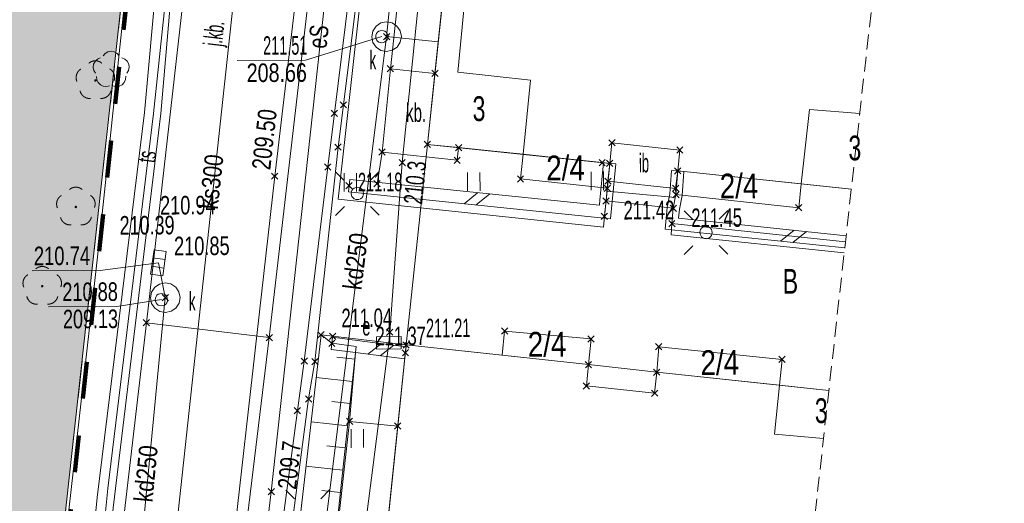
# Model space of a CAD drawing. Header units: millimetres. Extents: x 1477672 to 1731286, y -587673 to -401480.
# Tile 28 of 33: x 1640355 to 1680226, y -469637 to -450072. Entities that reach past the tile are written whole.
import ezdxf
from ezdxf.xclip import XClip

# ---------------------------------------------------------------- set-up
doc = ezdxf.new("R2010")
doc.units = ezdxf.units.MM
doc.header["$MEASUREMENT"] = 0
doc.header["$XCLIPFRAME"] = 0
doc.set_wipeout_variables(frame=1)
for name, pattern in [('2', [900, 600, -300]), ('Przerywana długa', [3000, 1500, -1500]), ('Wipeout_Contour', [1000, 0, -1000])]:
    doc.linetypes.add(name, pattern=pattern)
for name, color, linetype, lineweight in [('0_Nr_pióra__80', 3, 'Continuous', 13), ('820-G Rysunki Obrazki_Nr_pióra__146', 7, 'Continuous', 13), ('820-G Rysunki Obrazki_Nr_pióra__179', 6, 'Continuous', 200), ('mapa_robocza (1)_31_000 Inne (niezydentyfikowane)_Nr_pióra__1', 1, 'Continuous', 18), ('mapa_robocza (1)_31_000 Inne (niezydentyfikowane)_Nr_pióra__141', 141, 'Continuous', 18), ('mapa_robocza (1)_31_000 Inne (niezydentyfikowane)_Nr_pióra__18', 18, 'Continuous', 18), ('mapa_robocza (1)_31_000 Inne (niezydentyfikowane)_Nr_pióra__212', 212, 'Continuous', 18), ('mapa_robocza (1)_31_000 Inne (niezydentyfikowane)_Nr_pióra__30', 30, 'Continuous', 18), ('mapa_robocza (1)_31_000 Inne (niezydentyfikowane)_Nr_pióra__34', 34, 'Continuous', 18), ('mapa_robocza (1)_31_000 Inne (niezydentyfikowane)_Nr_pióra__5', 5, 'Continuous', 18), ('mapa_robocza (1)_31_000 Inne (niezydentyfikowane)_Nr_pióra__7', 7, 'Continuous', 18), ('mapa_robocza (1)_31_000 Inne (niezydentyfikowane)_Nr_pióra__96', 96, 'Continuous', 18), ('mapa_robocza (1)_31_drzewo liściaste_Nr_pióra__94', 94, 'Continuous', 18), ('mapa_robocza (1)_31_Zakres_Nr_pióra__5', 5, 'Continuous', 18)]:
    doc.layers.add(name, color=color, linetype=linetype, lineweight=lineweight)
doc.layers.add('820-G Rysunki Obrazki', color=7, linetype='Continuous')
doc.styles.add('GENERATED_STYLE_3', font='arial.ttf')

# ---------------------------------------------------------------- blocks, each defined once
blk = doc.blocks.new('Rysunek_1_31', base_point=(1578976, -495102))
at = {"layer": 'mapa_robocza (1)_31_drzewo liściaste_Nr_pióra__94', "linetype": 'Continuous', "lineweight": 18}
for points in [[(1643471, -452533, 1), (1643371, -452534, 1)], [(1642681, -457648, 1), (1642581, -457649, 1)], [(1641319, -460856, 1), (1641219, -460856, 1)]]:
    blk.add_hatch(color=256, dxfattribs=at).paths.add_polyline_path(points)
at = {"layer": 'mapa_robocza (1)_31_000 Inne (niezydentyfikowane)_Nr_pióra__1', "linetype": 'Continuous', "lineweight": 18, "flags": 128}
for points in [[(1652165, -409952), (1653850, -422933), (1654557, -432403), (1650542, -469167), (1649518, -477744), (1648755, -485062), (1648497, -488410), (1651219, -489220), (1652653, -489534), (1652721, -490945), (1651693, -501175), (1650588, -515883), (1650380, -517974), (1653194, -518678), (1653167, -519228)], [(1643764, -496282), (1641807, -494994), (1641417, -493306), (1641642, -487354), (1642073, -483942), (1643489, -469404), (1645409, -453822), (1646387, -443106), (1646807, -441384), (1647770, -440208), (1656485, -435868), (1661185, -434141), (1663168, -432949), (1664663, -430400), (1665648, -427775), (1667196, -422236), (1667852, -421442), (1668758, -420837), (1672453, -419905), (1678262, -419059)], [(1644150, -495640), (1642524, -494620), (1642187, -493271), (1642422, -487230), (1642773, -483928), (1644141, -469820), (1646069, -453868), (1646987, -443233), (1647349, -441811), (1648124, -440906), (1656699, -436577), (1661421, -435109), (1663651, -433486), (1665227, -431077), (1666489, -427920), (1667818, -422562), (1668414, -421909), (1669181, -421394), (1672826, -420543), (1678183, -419764)], [(1676596, -433974), (1673575, -434516), (1670839, -434982), (1666556, -435798), (1664959, -436172), (1665405, -437536), (1664672, -436654), (1657470, -437671), (1657381, -439484), (1657050, -444060), (1655844, -455851), (1655339, -462714), (1655303, -463145), (1654098, -472494), (1654201, -473475), (1653922, -474466), (1652957, -484017), (1653415, -485698), (1653015, -491004), (1651973, -501230), (1650975, -515828), (1650789, -517802), (1653503, -518456), (1653487, -519267)]]:
    blk.add_lwpolyline(points, dxfattribs=at)
blk.add_lwpolyline([(1654804, -463398), (1654801, -462898), (1655801, -462892), (1655804, -463392)], close=True, dxfattribs=at)
at = {"layer": 'mapa_robocza (1)_31_000 Inne (niezydentyfikowane)_Nr_pióra__141', "linetype": 'Continuous', "lineweight": 18, "flags": 128}
for points in [[(1655083, -450629), (1655339, -450882)], [(1655085, -450883), (1655337, -450628)], [(1655241, -451928), (1655496, -452181)], [(1655242, -452182), (1655495, -451927)], [(1657042, -452118), (1657297, -452370)], [(1657043, -452372), (1657296, -452116)], [(1652971, -453731), (1653227, -453984)], [(1652973, -453985), (1653225, -453730)], [(1653339, -453389), (1653595, -453642)], [(1653341, -453643), (1653593, -453388)], [(1664208, -454926), (1664464, -455179)], [(1664210, -455180), (1664462, -454925)], [(1653119, -455101), (1653375, -455353)], [(1653121, -455355), (1653373, -455099)], [(1654900, -455300), (1655156, -455553)], [(1654902, -455554), (1655154, -455299)], [(1656738, -454990), (1656994, -455242)], [(1656740, -455244), (1656992, -454988)], [(1657998, -455118), (1658255, -455372)], [(1658000, -455373), (1658253, -455117)], [(1666960, -455221), (1667215, -455473)], [(1666961, -455474), (1667214, -455219)], [(1655717, -455725), (1655972, -455977)], [(1655718, -455979), (1655971, -455723)], [(1657942, -455633), (1658198, -455885)], [(1657944, -455887), (1658196, -455631)], [(1663815, -455726), (1664070, -455978)], [(1663816, -455980), (1664069, -455724)], [(1652704, -455903), (1652959, -456156)], [(1652705, -456157), (1652958, -455902)], [(1664123, -455757), (1664378, -456009)], [(1664123, -455757), (1664378, -456009)], [(1664124, -456011), (1664377, -455755)], [(1664124, -456011), (1664377, -455755)], [(1666875, -456061), (1667130, -456314)], [(1666876, -456315), (1667129, -456060)], [(1650556, -456275), (1650811, -456528)], [(1650557, -456529), (1650810, -456274)], [(1660507, -456388), (1660762, -456640)], [(1660508, -456642), (1660761, -456386)], [(1664047, -456477), (1664303, -456730)], [(1664049, -456731), (1664301, -456476)], [(1653564, -456659), (1653821, -456912)], [(1653566, -456913), (1653819, -456658)], [(1654698, -456581), (1654953, -456834)], [(1654699, -456835), (1654952, -456580)], [(1664019, -456768), (1664274, -457020)], [(1664020, -457022), (1664273, -456766)], [(1666789, -456772), (1667044, -457024)], [(1666790, -457026), (1667043, -456770)], [(1663972, -457278), (1664227, -457530)], [(1663972, -457278), (1664227, -457530)], [(1663973, -457532), (1664226, -457276)], [(1663973, -457532), (1664226, -457276)], [(1666800, -457021), (1667056, -457274)], [(1666802, -457275), (1667054, -457020)], [(1666694, -457572), (1666949, -457825)], [(1666695, -457826), (1666948, -457571)], [(1671774, -457553), (1672029, -457805)], [(1671775, -457807), (1672028, -457551)], [(1663905, -457898), (1664161, -458151)], [(1663907, -458152), (1664159, -457897)], [(1666637, -458192), (1666893, -458445)], [(1666639, -458446), (1666891, -458191)], [(1646124, -461191), (1646380, -461444)], [(1646126, -461445), (1646378, -461190)], [(1645360, -462206), (1645615, -462458)], [(1645361, -462460), (1645614, -462204)], [(1650334, -462807), (1650589, -463059)], [(1650335, -463061), (1650588, -462805)], [(1652433, -462695), (1652688, -462947)], [(1652434, -462949), (1652687, -462693)], [(1652903, -462752), (1653159, -463004)], [(1652905, -463006), (1653157, -462750)], [(1655211, -462588), (1655467, -462840)], [(1655213, -462842), (1655465, -462586)], [(1659862, -462542), (1660118, -462794)], [(1659862, -462542), (1660118, -462794)], [(1659864, -462796), (1660116, -462540)], [(1659864, -462796), (1660116, -462540)], [(1663364, -462861), (1663620, -463114)], [(1663364, -462861), (1663620, -463114)], [(1663366, -463115), (1663618, -462860)], [(1663366, -463115), (1663618, -462860)], [(1652866, -463039), (1653122, -463293)], [(1652867, -463294), (1653121, -463038)], [(1655875, -463105), (1656131, -463357)], [(1655875, -463105), (1656131, -463357)], [(1655877, -463359), (1656129, -463103)], [(1655877, -463359), (1656129, -463103)], [(1666106, -463176), (1666361, -463428)], [(1666106, -463176), (1666361, -463428)], [(1666107, -463430), (1666360, -463174)], [(1666107, -463430), (1666360, -463174)], [(1655848, -463422), (1656105, -463675)], [(1655850, -463677), (1656103, -463420)], [(1671099, -463687), (1671354, -463939)], [(1671100, -463941), (1671353, -463685)], [(1651749, -463759), (1652005, -464011)], [(1651751, -464013), (1652003, -463757)], [(1652179, -463776), (1652435, -464029)], [(1652181, -464030), (1652433, -463775)], [(1663260, -463902), (1663516, -464155)], [(1663260, -463902), (1663516, -464155)], [(1663262, -464156), (1663514, -463901)], [(1663262, -464156), (1663514, -463901)], [(1666022, -464206), (1666277, -464459)], [(1666022, -464206), (1666277, -464459)], [(1666023, -464460), (1666276, -464205)], [(1666023, -464460), (1666276, -464205)], [(1663175, -464763), (1663431, -465015)], [(1663177, -465017), (1663429, -464761)], [(1651928, -465288), (1652183, -465540)], [(1651929, -465542), (1652182, -465286)], [(1665937, -465057), (1666192, -465309)], [(1665938, -465311), (1666191, -465055)], [(1651471, -465760), (1651726, -466013)], [(1651472, -466014), (1651725, -465759)], [(1653583, -466198), (1653839, -466451)], [(1653585, -466452), (1653837, -466197)], [(1655535, -466387), (1655792, -466639)], [(1655537, -466641), (1655790, -466385)], [(1650415, -469040), (1650670, -469293)], [(1650416, -469294), (1650669, -469039)]]:
    blk.add_lwpolyline(points, dxfattribs=at)
at = {"layer": 'mapa_robocza (1)_31_000 Inne (niezydentyfikowane)_Nr_pióra__18', "linetype": 'Continuous', "lineweight": 18, "flags": 128}
for points in [[(1676502, -434816), (1667709, -436493), (1667469, -438224), (1666108, -438032), (1666254, -437371), (1658582, -438876), (1656866, -455116), (1664251, -455883), (1664336, -455053), (1667088, -455347), (1667003, -456187), (1674031, -456926)], [(1666150, -464332), (1666065, -465183), (1663303, -464889), (1663388, -464028), (1656003, -463231), (1653844, -484094), (1656706, -484387), (1663900, -485116), (1670799, -485857)], [(1673121, -465073), (1666150, -464332)]]:
    blk.add_lwpolyline(points, dxfattribs=at)
at = {"layer": 'mapa_robocza (1)_31_000 Inne (niezydentyfikowane)_Nr_pióra__212', "linetype": 'Continuous', "lineweight": 18, "flags": 128}
for points in [[(1646906, -505264), (1647727, -505340), (1650028, -505556), (1651558, -493557), (1651899, -490265), (1648807, -489903), (1650027, -477726), (1651598, -465887), (1651877, -463885), (1652831, -456029), (1653099, -453858), (1654570, -441939), (1654840, -440167), (1655005, -439376)], [(1647139, -505723), (1647829, -505799), (1650401, -506054), (1652041, -494024), (1652537, -489822), (1649274, -489420), (1650485, -477333), (1652056, -465414), (1652307, -463902), (1653247, -455227), (1653467, -453516), (1654967, -441467), (1655190, -440305), (1655356, -439474)]]:
    blk.add_lwpolyline(points, dxfattribs=at)
at = {"layer": 'mapa_robocza (1)_31_000 Inne (niezydentyfikowane)_Nr_pióra__30', "linetype": 'Continuous', "lineweight": 18, "flags": 128}
blk.add_lwpolyline([(1678224, -419399), (1672355, -420236), (1669020, -421085), (1667477, -422434), (1666129, -427862), (1664946, -430849), (1663469, -433187), (1661437, -434569), (1656508, -436348), (1648011, -440477), (1647049, -441762), (1645769, -453860), (1643927, -469041), (1642471, -483610), (1641965, -487783), (1641665, -492914), (1642235, -494751), (1644404, -496219), (1650855, -499961), (1654511, -502580), (1655878, -505522), (1655226, -508656), (1648401, -514796), (1647196, -515693)], dxfattribs=at)
at = {"layer": 'mapa_robocza (1)_31_000 Inne (niezydentyfikowane)_Nr_pióra__34', "linetype": 'Continuous', "lineweight": 18, "flags": 128}
for points in [[(1650123, -439085), (1646307, -474237), (1644812, -487246)], [(1655211, -450755), (1655457, -448414)], [(1655021, -450756), (1651926, -451709), (1649166, -451725)], [(1652372, -473432), (1655211, -450755)], [(1655211, -450755), (1657302, -450973)], [(1646246, -459771), (1645752, -459700)], [(1645974, -459909), (1643615, -460215), (1640856, -460231)], [(1646196, -460118), (1645702, -460047)], [(1646252, -461317), (1645974, -459909)], [(1646092, -461398), (1644284, -461674), (1641524, -461690)], [(1644044, -484171), (1646252, -461317)]]:
    blk.add_lwpolyline(points, dxfattribs=at)
for points in [[(1655214, -451355), (1654984, -451311), (1654789, -451182), (1654658, -450989), (1654611, -450759), (1654656, -450529), (1654784, -450334), (1654978, -450203), (1655207, -450155), (1655438, -450200), (1655632, -450329), (1655764, -450522), (1655811, -450752), (1655766, -450982), (1655637, -451177), (1655444, -451308)], [(1646292, -459449), (1646150, -460439), (1645655, -460369), (1645798, -459379)], [(1646255, -461917), (1646025, -461873), (1645830, -461744), (1645699, -461551), (1645652, -461321), (1645697, -461091), (1645825, -460896), (1646019, -460765), (1646248, -460717), (1646479, -460762), (1646673, -460891), (1646805, -461084), (1646852, -461314), (1646807, -461544), (1646678, -461739), (1646485, -461870)]]:
    blk.add_lwpolyline(points, close=True, dxfattribs=at)
at = {"layer": 'mapa_robocza (1)_31_000 Inne (niezydentyfikowane)_Nr_pióra__5', "linetype": 'Continuous', "lineweight": 18, "flags": 128}
blk.add_lwpolyline([(1652285, -442872), (1650684, -456402), (1645851, -499130), (1639689, -504046), (1639262, -508079)], dxfattribs=at)
at = {"layer": 'mapa_robocza (1)_31_000 Inne (niezydentyfikowane)_Nr_pióra__7', "linetype": 'Continuous', "lineweight": 18, "flags": 128}
for points in [[(1653261, -438736), (1650461, -462933), (1648981, -475052)], [(1649723, -487448), (1652561, -462821), (1653031, -462878), (1656003, -463231), (1659886, -463649), (1659990, -462668), (1663492, -462988), (1663388, -464028), (1666150, -464332), (1666234, -463302), (1671227, -463813), (1671123, -464864), (1673121, -465074)], [(1653261, -438736), (1650461, -462933), (1645488, -462332), (1648238, -438086)], [(1648981, -475052), (1650461, -462933), (1653261, -438736)], [(1677243, -428183), (1674773, -428582), (1664454, -430562), (1658841, -431744), (1646186, -434407), (1645898, -436389), (1639770, -492215), (1669731, -495413)], [(1673744, -459503), (1666737, -458769), (1666765, -458319), (1666821, -457698), (1664100, -457404), (1664033, -458024), (1663996, -458465), (1653249, -457327), (1655236, -439535), (1656664, -439257), (1657122, -435314), (1666623, -433719), (1666760, -436668), (1667709, -436493), (1668339, -431349), (1657339, -433193), (1657317, -432783), (1657331, -431793), (1676870, -428110), (1677259, -428039)], [(1643373, -432104), (1646610, -433345), (1647512, -433650), (1647796, -434388), (1648216, -436106), (1648238, -438086), (1645488, -462332), (1643001, -483587), (1640591, -504401)], [(1651219, -489220), (1648497, -488410), (1648755, -485062), (1649518, -477744), (1650542, -469167), (1654557, -432403)], [(1676502, -434816), (1667709, -436493), (1667469, -438224), (1666108, -438032), (1666254, -437371), (1658582, -438876), (1657966, -444689), (1658816, -444754), (1658099, -452189), (1661041, -452512), (1660739, -455513), (1664251, -455883), (1664336, -455053), (1667088, -455347), (1667003, -456187), (1672006, -456708), (1672338, -453706), (1674372, -453873)], [(1632922, -556486), (1635389, -533441), (1637364, -515270), (1639290, -497378), (1641390, -478376), (1643579, -459073), (1645978, -436419)], [(1658582, -438876), (1656866, -455116), (1656003, -463231), (1653844, -484094), (1656706, -484387), (1663900, -485116), (1670799, -485857)], [(1656185, -444500), (1655368, -452054)], [(1654825, -456708), (1655028, -455427), (1655368, -452054)], [(1655368, -452054), (1657170, -452244)], [(1674372, -453873), (1672338, -453706), (1672006, -456708), (1674032, -456924)], [(1653247, -455227), (1652307, -463902)], [(1652831, -456029), (1651877, -463885)], [(1664500, -455908), (1664349, -457430), (1664275, -458129), (1653666, -457033)], [(1664002, -455859), (1663850, -457379), (1663830, -457580), (1653718, -456536)], [(1655844, -455851), (1655339, -462714)], [(1664500, -455908), (1664002, -455859)], [(1653139, -456223), (1653495, -456575)], [(1653491, -456278), (1653495, -457028)], [(1653995, -457026), (1653991, -456276)], [(1654907, -456213), (1654555, -456569)], [(1658491, -456250), (1658495, -456999)], [(1658995, -456997), (1658991, -456247)], [(1663491, -456221), (1663495, -456971)], [(1663995, -456968), (1663991, -456218)], [(1666753, -456168), (1666680, -457114), (1666573, -457663), (1666493, -458541), (1673766, -459306)], [(1667252, -456207), (1666753, -456168)], [(1673793, -459058), (1666765, -458319), (1666821, -457698), (1666928, -457148), (1667003, -456187), (1672006, -456708), (1674032, -456924)], [(1667252, -456207), (1667176, -457181), (1667070, -457734), (1667037, -458096), (1673821, -458810)], [(1653666, -457033), (1653718, -456536)], [(1658898, -457071), (1658349, -457517)], [(1658898, -457071), (1658349, -457517)], [(1659395, -457122), (1658846, -457568)], [(1659395, -457122), (1658846, -457568)], [(1666907, -457259), (1664136, -457004)], [(1653149, -457991), (1653501, -457635)], [(1654917, -457981), (1654561, -457629)], [(1667258, -457802), (1667614, -458154)], [(1669026, -457792), (1668674, -458148)], [(1671166, -459033), (1671716, -458588)], [(1671166, -459033), (1671716, -458588)], [(1671663, -459085), (1672213, -458640)], [(1671663, -459085), (1672213, -458640)], [(1667268, -459570), (1667620, -459214)], [(1669036, -459560), (1668680, -459208)], [(1669905, -493861), (1654519, -491860), (1651834, -491116), (1650156, -489605), (1649723, -487448), (1652561, -462821), (1652994, -463165), (1653983, -463293), (1651430, -486908), (1652573, -489091), (1655519, -490214), (1670098, -492137)], [(1669905, -493861), (1654519, -491860), (1651834, -491116), (1650156, -489605), (1649723, -487448), (1652561, -462821), (1656003, -463231), (1655663, -466513), (1654923, -473674), (1654308, -479591), (1653988, -482707), (1653485, -482656), (1653069, -486688), (1656411, -487019), (1656706, -484387), (1660224, -484744), (1663900, -485116), (1663575, -487778), (1666207, -488042), (1666536, -485398), (1670799, -485857)], [(1653026, -462918), (1652962, -463414)], [(1653026, -462918), (1654015, -463045), (1656009, -463301)], [(1672904, -467009), (1670914, -466845), (1671123, -464864), (1666150, -464332), (1666065, -465183), (1663303, -464889), (1663388, -464028), (1656003, -463231), (1654308, -479591), (1655908, -479702), (1655522, -483794), (1664368, -484733), (1664567, -482942), (1670531, -483557), (1671019, -479684), (1671484, -479727)], [(1654452, -463605), (1655012, -463173)], [(1654452, -463605), (1655012, -463173)], [(1654948, -463668), (1655508, -463236)], [(1654948, -463668), (1655508, -463236)], [(1656009, -463301), (1655944, -463796)], [(1652962, -463414), (1653952, -463541), (1655944, -463796)], [(1653711, -466324), (1653955, -463553)], [(1653928, -463804), (1653197, -463725)], [(1652363, -464543), (1653831, -464703)], [(1673121, -465074), (1671123, -464864), (1670914, -466845), (1672904, -467009)], [(1653734, -465601), (1652996, -465520)], [(1652155, -466339), (1653637, -466499)], [(1652912, -473499), (1653711, -466324)], [(1653711, -466324), (1655663, -466513)], [(1653771, -466638), (1653775, -467388)], [(1654275, -467385), (1654271, -466635)], [(1653539, -467397), (1652796, -467317)], [(1651948, -468135), (1653442, -468296)], [(1651133, -469105), (1651489, -469457)], [(1652901, -469095), (1652549, -469451)], [(1653346, -469194), (1652595, -469113)]]:
    blk.add_lwpolyline(points, dxfattribs=at)
for points in [[(1639770, -492215), (1645898, -436389), (1617490, -440333), (1604604, -555160), (1632561, -556328), (1639286, -496608)], [(1655236, -439535), (1656664, -439257), (1658582, -438876), (1658241, -442088), (1657966, -444689), (1657170, -452244), (1655368, -452054), (1655028, -455427), (1658070, -455759), (1658127, -455246), (1663943, -455852), (1664251, -455883), (1664100, -457404), (1664052, -457854), (1663996, -458465), (1653249, -457327)], [(1658099, -452189), (1658816, -444754), (1657966, -444689), (1656866, -455116), (1660739, -455513), (1661041, -452512)], [(1655019, -450506), (1655085, -450515), (1655145, -450539), (1655197, -450578), (1655237, -450630), (1655262, -450690), (1655271, -450755), (1655262, -450820), (1655239, -450880), (1655199, -450932), (1655147, -450973), (1655087, -450997), (1655022, -451006), (1654957, -450998), (1654897, -450974), (1654845, -450935), (1654805, -450883), (1654780, -450823), (1654771, -450758), (1654780, -450693), (1654803, -450633), (1654843, -450581), (1654895, -450540), (1654955, -450516)], [(1658127, -455246), (1658070, -455759), (1655028, -455427), (1655368, -452054), (1657170, -452244), (1656866, -455116)], [(1664336, -455053), (1664251, -455883), (1664175, -456604), (1666917, -456898), (1667003, -456187), (1667088, -455347)], [(1664251, -455883), (1660739, -455513), (1660634, -456514), (1664147, -456894)], [(1667003, -456187), (1666928, -457148), (1671901, -457679), (1672006, -456708)], [(1654026, -456852), (1654091, -456861), (1654151, -456885), (1654204, -456924), (1654244, -456976), (1654268, -457036), (1654278, -457101), (1654269, -457166), (1654245, -457226), (1654206, -457278), (1654154, -457319), (1654094, -457343), (1654029, -457352), (1653964, -457344), (1653904, -457320), (1653852, -457280), (1653811, -457229), (1653787, -457169), (1653778, -457104), (1653786, -457039), (1653810, -456979), (1653850, -456926), (1653901, -456886), (1653961, -456862)], [(1664100, -457404), (1666821, -457698), (1666928, -457148), (1666917, -456898), (1664175, -456604), (1664147, -456894)], [(1668146, -458431), (1668211, -458439), (1668271, -458463), (1668323, -458503), (1668363, -458554), (1668388, -458614), (1668397, -458679), (1668388, -458744), (1668365, -458804), (1668325, -458857), (1668273, -458897), (1668213, -458921), (1668148, -458931), (1668083, -458922), (1668023, -458898), (1667971, -458859), (1667931, -458807), (1667906, -458747), (1667897, -458682), (1667906, -458617), (1667929, -458557), (1667969, -458505), (1668021, -458464), (1668081, -458440)], [(1646091, -461148), (1646156, -461157), (1646216, -461181), (1646268, -461220), (1646309, -461272), (1646333, -461332), (1646342, -461397), (1646334, -461462), (1646310, -461522), (1646270, -461574), (1646219, -461615), (1646159, -461639), (1646094, -461648), (1646029, -461640), (1645969, -461616), (1645916, -461576), (1645876, -461525), (1645852, -461465), (1645842, -461400), (1645851, -461335), (1645875, -461275), (1645914, -461222), (1645966, -461182), (1646026, -461158)], [(1650461, -462933), (1648981, -475052), (1647974, -484128), (1643001, -483587), (1645488, -462332)], [(1663492, -462988), (1659990, -462668), (1659886, -463649), (1663388, -464028)], [(1671227, -463813), (1666234, -463302), (1666150, -464332), (1671123, -464864)]]:
    blk.add_lwpolyline(points, close=True, dxfattribs=at)
at = {"layer": 'mapa_robocza (1)_31_000 Inne (niezydentyfikowane)_Nr_pióra__96', "linetype": 'Continuous', "lineweight": 18, "flags": 128}
for points in [[(1677243, -428183), (1674773, -428582), (1664454, -430562), (1658841, -431744), (1646186, -434407), (1645898, -436389), (1639770, -492215), (1669731, -495413)], [(1643423, -452238), (1643354, -452128), (1643327, -452001), (1643344, -451872), (1643405, -451757), (1643500, -451669), (1643620, -451620)], [(1643731, -451539), (1643814, -451438), (1643926, -451374), (1644054, -451350), (1644182, -451372), (1644296, -451436), (1644379, -451535)], [(1644492, -451615), (1644612, -451663), (1644709, -451749), (1644770, -451864), (1644789, -451993), (1644764, -452120), (1644695, -452230)], [(1643993, -452746), (1643867, -452779), (1643738, -452766), (1643621, -452709), (1643531, -452616), (1643477, -452498), (1643467, -452368)], [(1644653, -452361), (1644645, -452492), (1644592, -452610), (1644503, -452704), (1644386, -452762), (1644257, -452777), (1644131, -452746)]]:
    blk.add_lwpolyline(points, dxfattribs=at)
blk.add_lwpolyline([(1632561, -556328), (1639286, -496608), (1639770, -492215), (1645898, -436389), (1617490, -440333), (1604604, -555160)], close=True, dxfattribs=at)
at = {"layer": 'mapa_robocza (1)_31_drzewo liściaste_Nr_pióra__94', "linetype": 'Continuous', "lineweight": 18}
for centre, start, end in [((1643419, -452134), 49.6034, 131.0594), ((1643040, -452412), 121.6394, 202.8794), ((1643800, -452407), 337.7834, 59.0234), ((1643188, -452859), 193.5524, 275.2024), ((1643658, -452856), 265.4604, 347.1104), ((1642628, -457248), 49.6034, 131.0594), ((1642250, -457526), 121.6394, 202.8794), ((1643010, -457522), 337.7834, 59.0234), ((1642397, -457974), 193.5524, 275.2024), ((1642867, -457971), 265.4604, 347.1104), ((1641267, -460456), 49.6034, 131.0594), ((1640888, -460734), 121.6394, 202.8794), ((1641648, -460730), 337.7834, 59.0234), ((1641036, -461182), 193.5524, 275.2024), ((1641506, -461179), 265.4604, 347.1104)]:
    blk.add_arc(centre, 400, start, end, dxfattribs=at)
at = {"layer": 'mapa_robocza (1)_31_Zakres_Nr_pióra__5', "linetype": '2', "lineweight": 18, "flags": 128}
blk.add_lwpolyline([(1680226, -401480), (1659423, -587673)], dxfattribs=at)
at = {"layer": 'mapa_robocza (1)_31_000 Inne (niezydentyfikowane)_Nr_pióra__1', "linetype": 'Continuous', "lineweight": 18, "char_height": 750, "style": 'GENERATED_STYLE_3'}
for s, insert, attachment_point, rotation in [('\\A1;{\\W0.735;eS}', (1652405, -451225), 4, 83.7684), ('\\A1;{\\W0.664;210.3}', (1656658, -457566), 7, 84.2314), ('\\A1;{\\W0.567;e}', (1654228, -462859), 7, 0.3314), ('\\A1;{\\W0.742;209.7}', (1651554, -469103), 7, 83.9784)]:
    blk.add_mtext(s, dxfattribs=dict(at, insert=insert, attachment_point=attachment_point, rotation=rotation))
at = {"layer": 'mapa_robocza (1)_31_000 Inne (niezydentyfikowane)_Nr_pióra__30', "linetype": 'Continuous', "lineweight": 18, "insert": (1645854, -455884), "char_height": 750, "attachment_point": 7, "rotation": 83.0804, "style": 'GENERATED_STYLE_3'}
blk.add_mtext('\\A1;{\\W0.565;ts}', dxfattribs=at)
at = {"layer": 'mapa_robocza (1)_31_000 Inne (niezydentyfikowane)_Nr_pióra__34', "linetype": 'Continuous', "lineweight": 18, "char_height": 750, "style": 'GENERATED_STYLE_3'}
for s, insert, attachment_point, rotation in [('\\A1;{\\W0.56;211.51}', (1650213, -451503), 7, 0.3314), ('\\A1;{\\W0.76;208.66}', (1649550, -452606), 7, 0.3314), ('\\A1;{\\W0.793;ks300}', (1648002, -457731), 4, 83.8034), ('\\A1;{\\W0.804;kd250}', (1653819, -460986), 4, 82.8644), ('\\A1;{\\W0.711;210.74}', (1640930, -460016), 7, 0.3314), ('\\A1;{\\W0.703;210.88}', (1642080, -461470), 7, 0.3314), ('\\A1;{\\W0.695;209.13}', (1642111, -462570), 7, 0.3314), ('\\A1;{\\W0.804;kd250}', (1645359, -469579), 4, 84.4814)]:
    blk.add_mtext(s, dxfattribs=dict(at, insert=insert, attachment_point=attachment_point, rotation=rotation))
at = {"layer": 'mapa_robocza (1)_31_000 Inne (niezydentyfikowane)_Nr_pióra__5', "linetype": 'Continuous', "lineweight": 18, "insert": (1650510, -456176), "char_height": 750, "attachment_point": 7, "rotation": 83.6804, "style": 'GENERATED_STYLE_3'}
blk.add_mtext('\\A1;{\\W0.766;209.50}', dxfattribs=at)
at = {"layer": 'mapa_robocza (1)_31_000 Inne (niezydentyfikowane)_Nr_pióra__7', "linetype": 'Continuous', "lineweight": 18, "style": 'GENERATED_STYLE_3'}
for s, insert, char_height, attachment_point, rotation in [('\\A1;{\\W0.528;j.kb.}', (1648758, -451200), 750, 7, 83.2484), ('\\A1;{\\W0.52;k}', (1654521, -452075), 750, 7, 0.3314), ('\\A1;{\\W0.669;3}', (1658694, -453678), 1000, 4, 0.3314), ('\\A1;{\\W0.581;kb.}', (1656004, -454219), 750, 7, 0.3314), ('\\A1;{\\W0.669;3}', (1673914, -455270), 1000, 4, 0.3314), ('\\A1;{\\W0.804;2/4}', (1661677, -456080), 1000, 4, 0.3314), ('\\A1;{\\W0.5;ib}', (1665432, -455878), 750, 4, 0.3314), ('\\A1;{\\W0.56;211.18}', (1654057, -457030), 750, 7, 0.3314), ('\\A1;{\\W0.804;2/4}', (1668702, -456810), 1000, 4, 0.3314), ('\\A1;{\\W0.703;210.94}', (1646038, -457967), 750, 7, 0.3314), ('\\A1;{\\W0.64;211.42}', (1664812, -458156), 750, 7, 0.3314), ('\\A1;{\\W0.64;211.45}', (1667554, -458472), 750, 7, 0.3314), ('\\A1;{\\W0.695;210.39}', (1644402, -458777), 750, 7, 0.3314), ('\\A1;{\\W0.703;210.85}', (1646607, -459614), 750, 7, 0.3314), ('\\A1;{\\W0.52;k}', (1647207, -461838), 750, 7, 0.3314), ('\\A1;{\\W0.639;211.04}', (1653387, -462524), 750, 7, 0.3314), ('\\A1;{\\W0.634;211.37}', (1654771, -463257), 750, 7, 0.3314), ('\\A1;{\\W0.56;211.21}', (1656811, -462922), 750, 7, 0.3314), ('\\A1;{\\W0.804;2/4}', (1660929, -463215), 1000, 4, 0.3314), ('\\A1;{\\W0.804;2/4}', (1667923, -463954), 1000, 4, 0.3314), ('\\A1;{\\W0.669;3}', (1672555, -465898), 1000, 4, 0.3314)]:
    blk.add_mtext(s, dxfattribs=dict(at, insert=insert, char_height=char_height, attachment_point=attachment_point, rotation=rotation))
at = {"layer": 'mapa_robocza (1)_31_000 Inne (niezydentyfikowane)_Nr_pióra__96', "linetype": 'Continuous', "lineweight": 18, "insert": (1671253, -460657), "char_height": 1000, "attachment_point": 4, "rotation": 0.3314, "style": 'GENERATED_STYLE_3'}
blk.add_mtext('\\A1;{\\W0.669;B}', dxfattribs=at)

msp = doc.modelspace()

# ---------------------------------------------------------------- wipeouts: each hides what was drawn before it
at = {"color": 254, "linetype": 'Wipeout_Contour', "lineweight": 0, "ltscale": 52074561.74913855}
msp.add_wipeout([(1551829, -452503), (1562336, -453543), (1581017, -455395), (1618889, -459236), (1631346, -460401), (1631431, -459533), (1635393, -459880), (1635294, -460889), (1637861, -461206), (1638252, -461384), (1638645, -456741), (1639536, -456796), (1639026, -462019), (1639228, -462468), (1639441, -462887), (1639434, -463427), (1639340, -464397), (1639122, -466599), (1637673, -481945), (1636616, -482793), (1636302, -483875), (1636289, -485005), (1635364, -491111), (1639838, -491602), (1645898, -436389), (1617490, -440333), (1549248, -449805), (1549165, -451739), (1543175, -451853), (1549169, -451739), (1549186, -451919)], dxfattribs=at)

# ---------------------------------------------------------------- next in the draw order: hatches: boundary and pattern name
at = {"layer": '0_Nr_pióra__80', "linetype": 'Continuous', "lineweight": 13}
h = msp.add_hatch(dxfattribs=at)
h.set_pattern_fill('TRÓJKĄCIKI', color=3, style=0, pattern_type=2)
h.set_pattern_definition([(0, (3170370.56, -885449.34), (0, 519.61524), [150, -150]), (0, (3170520.56, -885189.53), (0, 519.61524), [150, -150]), (60, (3170370.56, -885449.34), (-450, 259.80762), [150, -150]), (60, (3170670.56, -885449.34), (-450, 259.80762), [150, -150]), (120, (3170520.56, -885449.34), (450, 259.80762), [150, -150]), (120, (3170820.56, -885449.34), (450, 259.80762), [150, -150])])
h.paths.add_polyline_path([(1551829, -452503), (1562336, -453543), (1581017, -455395), (1618889, -459236), (1631346, -460401), (1631431, -459533), (1635393, -459880), (1635294, -460889), (1637861, -461206), (1638252, -461384), (1638645, -456741), (1639536, -456796), (1639026, -462019), (1639228, -462468), (1639441, -462887), (1639434, -463427), (1639340, -464397), (1639122, -466599), (1637673, -481945), (1636616, -482793), (1636302, -483875), (1636289, -485005), (1635364, -491111), (1639838, -491602), (1645898, -436389), (1617490, -440333), (1549248, -449805), (1549165, -451739), (1543175, -451853), (1549169, -451739), (1549186, -451919)])

# ---------------------------------------------------------------- next in the draw order: linework, layer by layer
at = {"layer": '820-G Rysunki Obrazki_Nr_pióra__146', "color": 7, "linetype": 'Przerywana długa', "lineweight": 13}
msp.add_lwpolyline([(1505688, -550702), (1514539, -551031), (1517569, -551173), (1523711, -551458), (1539066, -552159), (1579590, -554515), (1593841, -554622), (1604604, -555160), (1632561, -556328), (1639286, -496608), (1639770, -492215), (1645898, -436389), (1617490, -440333), (1542759, -450706), (1537953, -451374), (1533319, -454251), (1517246, -464204), (1515256, -488406), (1505714, -550342)], close=True, dxfattribs=at)
at = {"layer": '820-G Rysunki Obrazki_Nr_pióra__179', "color": 6, "linetype": 'Przerywana długa', "lineweight": 200}
msp.add_lwpolyline([(1505474, -550894), (1514530, -551231), (1517560, -551373), (1523702, -551658), (1539055, -552359), (1579583, -554715), (1593835, -554822), (1604595, -555360), (1632739, -556536), (1639485, -496630), (1639969, -492237), (1646125, -436156), (1617463, -440135), (1542731, -450508), (1537883, -451181), (1533214, -454081), (1517055, -464087), (1515058, -488382), (1505516, -550319)], close=True, dxfattribs=at)

# ---------------------------------------------------------------- next in the draw order: block references
at = {"layer": '820-G Rysunki Obrazki', "color": 7, "linetype": 'Continuous', "lineweight": 13}
ref = msp.add_blockref('Rysunek_1_31', (1578976, -495102), dxfattribs=at)
XClip(ref).set_block_clipping_path([(1477726.0314692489, -588724.3337801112), (1681302.6256645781, -587546.7532186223), (1680226.3292941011, -401479.8660885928), (1476649.735098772, -402657.4466500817)])

doc.saveas('drawing.dxf')
